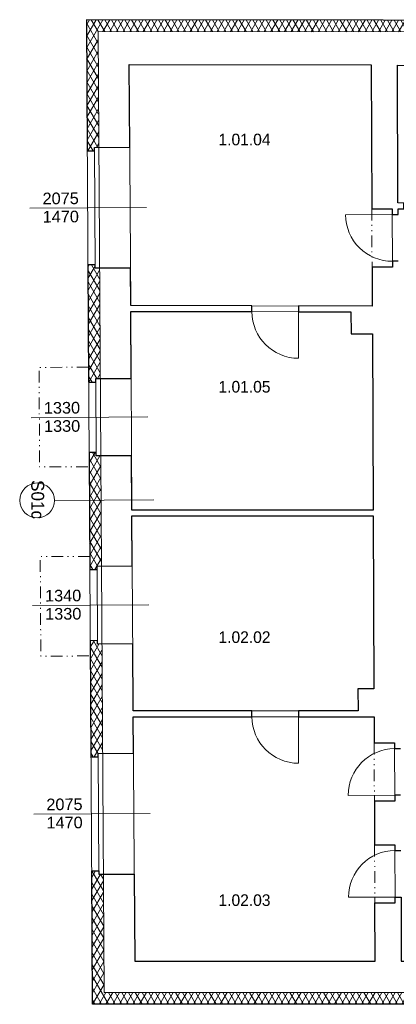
# Model space of a CAD drawing. Extents: x 24941 to 62406, y 21375 to 53554.
# Tile 1 of 5: x 24941 to 31406, y 22564 to 39475. Entities that reach past the tile are written whole.
import ezdxf

# ---------------------------------------------------------------- set-up
doc = ezdxf.new("R2010")
doc.units = 0
doc.header["$MEASUREMENT"] = 0
doc.linetypes.add('Čerchovaná se dvěma tečkami M', pattern=[455, 200, -75, 15, -75, 15, -75])
for name, color, linetype, lineweight in [('2D VÝPLNĚ_Číslo_pera__4', 91, 'Continuous', 13), ('2D ČÁRY_Číslo_pera__1', 7, 'Continuous', 15), ('2D ČÁRY_Číslo_pera__2', 1, 'Continuous', 25), ('2D ČÁRY_Číslo_pera__3', 150, 'Continuous', 13), ('2D ČÁRY_Číslo_pera__4', 91, 'Continuous', 13), ('komín_Číslo_pera__1', 7, 'Continuous', 15), ('POZNÁMKY.TEXT_Číslo_pera__4', 91, 'Continuous', 13), ('zdi_Číslo_pera__1', 7, 'Continuous', 15)]:
    doc.layers.add(name, color=color, linetype=linetype, lineweight=lineweight)
doc.layers.add('POZNÁMKY.POPISKA', color=7, linetype='Continuous')
doc.layers.add('POZNÁMKY.POPISKA_Číslo_pera__241', color=9, linetype='Continuous', lineweight=13, true_color=0x808080)
doc.styles.add('GENERATED_STYLE_1', font='arial.ttf')
doc.styles.add('GENERATED_STYLE_3', font='txt')
pattern_1 = [(60, (0, 0), (-86.60254, 50), []), (120, (0, 0), (86.60254, 50), [])]

# ---------------------------------------------------------------- blocks, each defined once
blk = doc.blocks.new('LINE_11610', base_point=(27241, 31230))
at = {"layer": 'POZNÁMKY.POPISKA_Číslo_pera__241', "linetype": 'Continuous'}
blk.add_line((27241, 31230), (25541, 31219), dxfattribs=at)
blk.add_circle((25241, 31218), 300, dxfattribs=at)

msp = doc.modelspace()

# ---------------------------------------------------------------- hatches: boundary and pattern name
at = {"layer": '2D VÝPLNĚ_Číslo_pera__4', "linetype": 'Continuous'}
h = msp.add_hatch(dxfattribs=at)
h.set_pattern_fill('TEPELNA_IZOLACE_MINERÁL', color=8, style=0, pattern_type=2)
h.set_pattern_definition(pattern_1)
h.paths.add_polyline_path([(26085.5, 39474.9), (26099.5, 37220), (26223.5, 37220.8), (26223.1, 37280.8), (26299.1, 37281.2), (26286.7, 39274.6), (36072.2, 39259.6), (36078.3, 38151.5), (36154.3, 38151.9), (36154.6, 38091.9), (36278.6, 38092.6), (36271.2, 39459.3)], flags=0)
h = msp.add_hatch(dxfattribs=at)
h.set_pattern_fill('TEPELNA_IZOLACE_MINERÁL', color=8, style=0, pattern_type=2)
h.set_pattern_definition(pattern_1)
h.paths.add_polyline_path([(26235.7, 35264.7), (26111.7, 35263.9), (26124.2, 33250.7), (26248.2, 33251.5), (26247.8, 33311.5), (26323.8, 33312), (26312.1, 35205.2), (26236.1, 35204.7)], flags=0)
h = msp.add_hatch(dxfattribs=at)
h.set_pattern_fill('TEPELNA_IZOLACE_MINERÁL', color=8, style=0, pattern_type=2)
h.set_pattern_definition(pattern_1)
h.paths.add_polyline_path([(26131.8, 32040.6), (26144.4, 30031.3), (26268.4, 30032.1), (26268, 30092.1), (26344, 30092.5), (26332.1, 31981.9), (26256.1, 31981.4), (26255.8, 32041.4)], flags=0)
h = msp.add_hatch(dxfattribs=at)
h.set_pattern_fill('TEPELNA_IZOLACE_MINERÁL', color=8, style=0, pattern_type=2)
h.set_pattern_definition(pattern_1)
h.paths.add_polyline_path([(26151.9, 28809.3), (26164.3, 26812.8), (26288.3, 26813.6), (26287.9, 26873.6), (26363.9, 26874), (26352.2, 28750.5), (26276.2, 28750.1), (26275.9, 28810.1)], flags=0)
h = msp.add_hatch(dxfattribs=at)
h.set_pattern_fill('TEPELNA_IZOLACE_MINERÁL', color=8, style=0, pattern_type=2)
h.set_pattern_definition(pattern_1)
h.paths.add_polyline_path([(26176.5, 24856.7), (26190.7, 22564.4), (33287.5, 22564.3), (33287.5, 22688.3), (33227.5, 22688.3), (33227.5, 22764.3), (26389.5, 22764.4), (26376.8, 24797.9), (26300.8, 24797.5), (26300.5, 24857.5)], flags=0)

# ---------------------------------------------------------------- linework, layer by layer
at = {"layer": '2D ČÁRY_Číslo_pera__1', "color": 8, "linetype": 'Continuous'}
for p, q in [((26085.5, 39474.9), (26190.7, 22564.4)), ((36271.2, 39459.3), (26085.5, 39474.9)), ((26099.5, 37220), (26223.5, 37220.8)), ((26223.1, 37280.8), (26829.1, 37284.5)), ((31335.5, 36226.3), (30985.5, 36224.7)), ((26111.7, 35263.9), (26235.7, 35264.7)), ((26236.1, 35204.7), (26842, 35208.5)), ((31339.9, 35226.3), (30989.9, 35224.8)), ((26247.8, 33311.5), (26853.8, 33315.3)), ((26124.2, 33250.7), (26248.2, 33251.5)), ((26131.8, 32040.6), (26255.8, 32041.4)), ((26256.1, 31981.4), (26862.1, 31985.2)), ((31008.4, 31050.9), (26867.9, 31050.9)), ((31008.6, 30950.9), (26868.6, 30950.9)), ((26144.4, 30031.3), (26268.4, 30032.1)), ((26268, 30092.1), (26874, 30095.8)), ((26151.9, 28809.3), (26275.9, 28810.1)), ((26276.2, 28750.1), (26882.2, 28753.8)), ((26276.2, 28750.1), (26882.2, 28753.8)), ((31375.7, 27055.8), (31025.7, 27054.3)), ((26164.3, 26812.8), (26288.3, 26813.6)), ((26287.9, 26873.6), (26893.9, 26877.3)), ((31380.1, 26055.8), (31030.1, 26054.3)), ((31383.4, 25305.8), (31033.4, 25304.3)), ((26176.5, 24856.7), (26300.5, 24857.5)), ((26300.8, 24797.5), (26906.8, 24801.2)), ((31387.8, 24305.8), (31037.8, 24304.3)), ((26190.7, 22564.4), (35694.3, 22564.3))]:
    msp.add_line(p, q, dxfattribs=at)
at = {"layer": '2D ČÁRY_Číslo_pera__2', "color": 8, "linetype": 'Continuous', "flags": 128}
for points in [[(26223.1, 37280.8), (26829.1, 37284.5), (26820.3, 38703.8), (30974.6, 38697.4), (30985.5, 36224.7), (31335.5, 36226.3), (31335.9, 36126.3), (31435.9, 36126.7), (31435.5, 36226.7), (31535.5, 36226.6), (31535.6, 36326.6), (31435, 36326.7), (31424.6, 38696.7), (35545.3, 38690.4), (35548.3, 38148.6), (36154.3, 38151.9), (36154.6, 38091.9), (36278.6, 38092.6), (36271.2, 39459.3), (26085.5, 39474.9), (26099.5, 37220), (26223.5, 37220.8)], [(26853.8, 33315.3), (26846.7, 34463.7), (28928.2, 34460.6), (28928.4, 34560.6), (26846.1, 34563.7), (26842, 35208.5), (26236.1, 35204.7), (26235.7, 35264.7), (26111.7, 35263.9), (26124.2, 33250.7), (26248.2, 33251.5), (26247.8, 33311.5)], [(26287.9, 26873.6), (26893.9, 26877.3), (26890, 27504.3), (28928.2, 27504.3), (28928.3, 27604.3), (26889.4, 27604.3), (26882.2, 28753.8), (26276.2, 28750.1), (26275.9, 28810.1), (26151.9, 28809.3), (26164.3, 26812.8), (26288.3, 26813.6)], [(33227.5, 23304.3), (33227.5, 22688.3), (33287.5, 22688.3), (33287.5, 22564.3), (26190.7, 22564.4), (26176.5, 24856.7), (26300.5, 24857.5), (26300.8, 24797.5), (26906.8, 24801.2), (26916.2, 23304.3), (31042.2, 23304.3), (31037.8, 24304.3), (31387.8, 24305.8), (31387.3, 24405.8), (31487.3, 24406.3), (31492.2, 23304.3)]]:
    msp.add_lwpolyline(points, close=True, dxfattribs=at)
for points in [[(31439.4, 35326.7), (31339.4, 35326.3), (31339.9, 35226.3), (30989.9, 35224.8), (30992.8, 34557.4), (29728.4, 34559.3), (29728.2, 34459.3), (30628.2, 34458), (30630.3, 34078), (30994.9, 34077.4), (31008.4, 31050.9), (26867.9, 31050.9), (26862.1, 31985.2), (26256.1, 31981.4), (26255.8, 32041.4), (26131.8, 32040.6), (26144.4, 30031.3), (26268.4, 30032.1), (26268, 30092.1), (26874, 30095.8), (26868.6, 30950.9), (31008.6, 30950.9), (31021.6, 27984.3), (30747.1, 27984.3), (30749.5, 27604.3), (29728.3, 27604.3), (29727.5, 27503.7), (31023.7, 27504.3), (31025.7, 27054.3), (31375.7, 27055.8), (31376.1, 26955.8), (31476.1, 26956.3)], [(31479.7, 26156.3), (31379.7, 26155.8), (31380.1, 26055.8), (31030.1, 26054.3), (31033.4, 25304.3), (31383.4, 25305.8), (31383.8, 25205.8), (31483.8, 25206.3)]]:
    msp.add_lwpolyline(points, dxfattribs=at)
at = {"layer": '2D ČÁRY_Číslo_pera__3', "color": 8, "linetype": 'Čerchovaná se dvěma tečkami M'}
for p, q in [((30985.5, 36224.8), (30989.9, 35224.8)), ((31025.7, 27054.3), (31030.1, 26054.3)), ((31033.4, 25304.3), (31037.8, 24304.3))]:
    msp.add_line(p, q, dxfattribs=at)
at = {"layer": '2D ČÁRY_Číslo_pera__3', "color": 8, "linetype": 'Continuous'}
for p, q in [((31435.9, 36126.7), (30535.9, 36122.8)), ((31439.4, 35326.7), (31339.4, 35326.3)), ((28928.2, 34460.6), (28928.4, 34560.6)), ((29727, 33659.3), (29728.4, 34559.3)), ((28928.2, 27504.3), (28928.3, 27604.3)), ((29726.9, 26704.3), (29728.3, 27604.3)), ((31376.1, 26955.8), (31476.1, 26956.3)), ((30579.7, 26152.3), (31479.7, 26156.3)), ((31383.8, 25205.8), (31483.8, 25206.3)), ((30587.3, 24402.3), (31487.3, 24406.3))]:
    msp.add_line(p, q, dxfattribs=at)
at = {"layer": '2D ČÁRY_Číslo_pera__3', "color": 8, "linetype": 'Čerchovaná se dvěma tečkami M', "flags": 128}
for points in [[(26122.6, 33508), (25272.6, 33502.7), (25283.3, 31792.8), (26133.3, 31798.1)], [(26142.9, 30257.9), (25292.9, 30252.6), (25303.5, 28542.7), (26153.5, 28548)]]:
    msp.add_lwpolyline(points, dxfattribs=at)
at = {"layer": '2D ČÁRY_Číslo_pera__3', "color": 8, "linetype": 'Continuous'}
for centre, radius, start, end in [((31335.9, 36126.3), 800, 180.25144, 270.25144), ((29728.2, 34459.3), 800, 179.91243, 269.91243), ((29727.5, 27503.7), 799.4, 179.95605, 269.95605), ((31379.7, 26155.8), 800, 90.25144, 180.25144), ((31387.3, 24405.8), 800, 90.25144, 180.25144)]:
    msp.add_arc(centre, radius, start, end, dxfattribs=at)
at = {"layer": '2D ČÁRY_Číslo_pera__4', "color": 8, "linetype": 'Continuous'}
for p, q in [((27115.8, 36248.2), (25115.9, 36235.8)), ((27138.2, 32652), (25138.2, 32639.5)), ((27158.3, 29426.6), (25158.3, 29414.1)), ((27180.6, 25841), (25180.6, 25828.6))]:
    msp.add_line(p, q, dxfattribs=at)
at = {"layer": 'komín_Číslo_pera__1', "color": 8, "linetype": 'Continuous'}
for p, q in [((30992.8, 34557.4), (26846.1, 34563.7)), ((30628.2, 34458), (26846.7, 34463.7)), ((30630.3, 34078), (30628.2, 34458)), ((30994.9, 34077.4), (30630.3, 34078)), ((30747.1, 27984.3), (30749.5, 27604.3)), ((30747.1, 27984.3), (31021.6, 27984.3)), ((26889.4, 27604.3), (30749.5, 27604.3)), ((26890, 27504.3), (31023.7, 27504.3))]:
    msp.add_line(p, q, dxfattribs=at)
at = {"layer": 'zdi_Číslo_pera__1', "color": 8, "linetype": 'Continuous'}
for p, q in [((36072.2, 39259.6), (26286.7, 39274.6)), ((26286.7, 39274.6), (26389.5, 22764.4)), ((30974.6, 38697.4), (26820.3, 38703.8)), ((26820.3, 38703.8), (26846.1, 34563.7)), ((30974.6, 38697.4), (30985.5, 36224.7)), ((26223.1, 37280.8), (26236.1, 35204.7)), ((31335.5, 36226.3), (31339.9, 35226.3)), ((30989.9, 35224.8), (30992.8, 34557.4)), ((26846.7, 34463.7), (26867.9, 31050.9)), ((30994.9, 34077.4), (31008.2, 31050.9)), ((26247.8, 33311.5), (26256.1, 31981.4)), ((26868.6, 30950.9), (26889.4, 27604.3)), ((31008.6, 30950.9), (31021.6, 27984.3)), ((26268, 30092.1), (26276.2, 28750.1)), ((26890, 27504.3), (26916.2, 23304.3)), ((31023.7, 27504.3), (31025.7, 27054.3)), ((31375.7, 27055.8), (31380.1, 26055.8)), ((26287.9, 26873.6), (26300.8, 24797.5)), ((31030.1, 26054.3), (31033.4, 25304.3)), ((31383.4, 25305.8), (31387.8, 24305.8)), ((31037.8, 24304.3), (31042.2, 23304.3)), ((26916.2, 23304.3), (31042.2, 23304.3)), ((26313.5, 22764.4), (26313.5, 22763.9)), ((26389.5, 22764.4), (60397.9, 22764.1))]:
    msp.add_line(p, q, dxfattribs=at)

# ---------------------------------------------------------------- block references
at = {"layer": 'POZNÁMKY.POPISKA', "color": 8, "linetype": 'Continuous'}
msp.add_blockref('LINE_11610', (27240.7, 31230), dxfattribs=at)

# ---------------------------------------------------------------- texts
at = {"layer": 'POZNÁMKY.TEXT_Číslo_pera__4', "color": 8, "linetype": 'Continuous', "char_height": 200, "attachment_point": 1, "style": 'GENERATED_STYLE_3'}
for s, insert in [('{1.01.04}', (28354.1, 37517.1)), ('{1.01.05}', (28354.1, 33270.6)), ('{1.02.02}', (28354.1, 28970.1)), ('{1.02.03}', (28354.1, 24453.2))]:
    msp.add_mtext(s, dxfattribs=dict(at, insert=insert))
at = {"layer": 'POZNÁMKY.TEXT_Číslo_pera__4', "color": 8, "linetype": 'Continuous', "char_height": 200, "attachment_point": 7, "rotation": 0.35667, "style": 'GENERATED_STYLE_1'}
for s, insert, line_spacing_factor in [('{2075\\P1470}', (25336, 35988.2), 0.938049), ('{1330\\P1330}', (25358.4, 32391.8), 0.938433), ('{1340\\P1330}', (25378.5, 29166.4), 0.938433), ('{2075\\P1470}', (25400.8, 25581), 0.938049)]:
    msp.add_mtext(s, dxfattribs=dict(at, insert=insert, line_spacing_factor=line_spacing_factor))
at = {"layer": 'POZNÁMKY.TEXT_Číslo_pera__4', "color": 8, "linetype": 'Continuous', "insert": (25247.2, 31568.6), "char_height": 220, "attachment_point": 4, "rotation": 270.35667, "style": 'GENERATED_STYLE_3'}
msp.add_mtext('{S01c}', dxfattribs=at)

doc.saveas('drawing.dxf')
